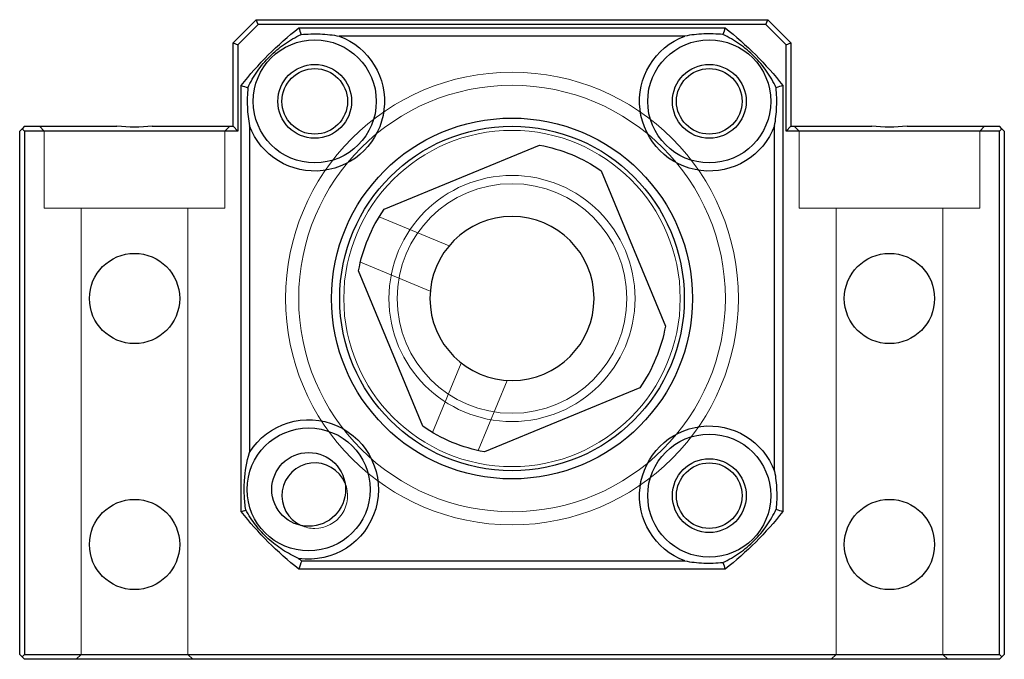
# Model space of a CAD drawing. Header units: millimetres. Extents: x 6289 to 6490, y 8112 to 8298.
# Tile 4 of 4: x 6430 to 6490, y 8189 to 8228. Entities that reach past the tile are written whole.
import ezdxf
from ezdxf.lldxf.tags import DXFTag

# ---------------------------------------------------------------- set-up
doc = ezdxf.new("R2010")
doc.units = ezdxf.units.MM
doc.layers.add('1', color=7, linetype='CONTINUOUS', true_color=0xffffff)
tags = doc.linetypes.add('DASHED', pattern=[25.72, 12.86, -12.86]).pattern_tags.tags
tags[6:7] = [DXFTag(74, 4), DXFTag(75, 0), DXFTag(340, '0'), DXFTag(46, 0.0), DXFTag(50, 0.0), DXFTag(44, 0.0), DXFTag(45, 0.0)]
tags[4:5] = [DXFTag(74, 4), DXFTag(75, 0), DXFTag(340, '0'), DXFTag(46, 0.0), DXFTag(50, 0.0), DXFTag(44, 0.0), DXFTag(45, 0.0)]

msp = doc.modelspace()

# ---------------------------------------------------------------- linework, layer by layer
at = {"layer": '1', "color": 7, "linetype": 'Continuous'}
for p, q in [((6442.618, 8226.859), (6444.032, 8228.273)), ((6444.156, 8227.973), (6442.918, 8226.735)), ((6444.156, 8227.973), (6444.032, 8228.273)), ((6444.032, 8228.273), (6475.204, 8228.273)), ((6475.079, 8227.973), (6444.156, 8227.973)), ((6475.079, 8227.973), (6475.204, 8228.273)), ((6476.318, 8226.735), (6475.079, 8227.973)), ((6475.204, 8228.273), (6476.618, 8226.859)), ((6446.628, 8227.773), (6472.608, 8227.773)), ((6470.146, 8227.273), (6449.09, 8227.273)), ((6442.618, 8221.773), (6442.618, 8226.859)), ((6442.618, 8226.859), (6442.918, 8226.735)), ((6442.918, 8226.735), (6442.918, 8221.473)), ((6476.318, 8226.735), (6476.618, 8226.859)), ((6476.318, 8221.473), (6476.318, 8226.735)), ((6476.618, 8226.859), (6476.618, 8221.773)), ((6443.118, 8198.283), (6443.118, 8224.264)), ((6476.118, 8224.264), (6476.118, 8198.283)), ((6443.618, 8221.801), (6443.618, 8201.874)), ((6475.618, 8200.745), (6475.618, 8221.801)), ((6429.768, 8221.623), (6429.618, 8221.473)), ((6429.618, 8189.573), (6429.618, 8221.473)), ((6429.918, 8221.773), (6429.768, 8221.623)), ((6429.768, 8221.623), (6429.918, 8221.473)), ((6429.918, 8221.773), (6435.546, 8221.773)), ((6429.918, 8221.473), (6429.918, 8189.573)), ((6442.918, 8221.473), (6429.918, 8221.473)), ((6437.69, 8221.773), (6442.618, 8221.773)), ((6442.618, 8221.773), (6442.918, 8221.473)), ((6476.318, 8221.473), (6476.618, 8221.773)), ((6489.318, 8221.473), (6476.318, 8221.473)), ((6476.618, 8221.773), (6481.546, 8221.773)), ((6483.69, 8221.773), (6489.318, 8221.773)), ((6489.468, 8221.623), (6489.318, 8221.773)), ((6489.318, 8221.473), (6489.468, 8221.623)), ((6489.318, 8189.573), (6489.318, 8221.473)), ((6489.618, 8221.473), (6489.468, 8221.623)), ((6489.618, 8221.473), (6489.618, 8189.573)), ((6451.828, 8216.711), (6461.298, 8220.623)), ((6465.055, 8219.063), (6468.968, 8209.593)), ((6454.181, 8203.483), (6450.268, 8212.954)), ((6467.408, 8205.836), (6457.937, 8201.923)), ((6446.802, 8195.273), (6470.146, 8195.273)), ((6472.608, 8194.773), (6446.628, 8194.773)), ((6429.618, 8189.573), (6429.768, 8189.423)), ((6429.768, 8189.423), (6429.918, 8189.573)), ((6429.768, 8189.423), (6429.918, 8189.273)), ((6429.918, 8189.573), (6489.318, 8189.573)), ((6489.468, 8189.423), (6489.318, 8189.573)), ((6489.318, 8189.273), (6489.468, 8189.423)), ((6489.468, 8189.423), (6489.618, 8189.573)), ((6489.318, 8189.273), (6429.918, 8189.273))]:
    msp.add_line(p, q, dxfattribs=at)
at = {"layer": '1', "color": 8, "linetype": 'DASHED', "lineweight": 5}
for p, q in [((6430.818, 8221.773), (6431.118, 8221.473)), ((6431.118, 8221.473), (6431.118, 8216.773)), ((6442.118, 8221.473), (6442.418, 8221.773)), ((6442.118, 8216.773), (6442.118, 8221.473)), ((6476.818, 8221.773), (6477.118, 8221.473)), ((6477.118, 8221.473), (6477.118, 8216.773)), ((6488.118, 8221.473), (6488.418, 8221.773)), ((6488.118, 8216.773), (6488.118, 8221.473)), ((6436.618, 8216.773), (6431.118, 8216.773)), ((6433.368, 8216.773), (6433.368, 8189.573)), ((6442.118, 8216.773), (6436.618, 8216.773)), ((6439.868, 8189.573), (6439.868, 8216.773)), ((6482.618, 8216.773), (6477.118, 8216.773)), ((6479.368, 8216.773), (6479.368, 8189.573)), ((6488.118, 8216.773), (6482.618, 8216.773)), ((6485.868, 8189.573), (6485.868, 8216.773)), ((6455.782, 8214.49), (6451.527, 8216.257)), ((6450.379, 8213.486), (6454.638, 8211.717)), ((6456.523, 8207.339), (6454.764, 8203.104)), ((6457.555, 8202), (6459.333, 8206.281)), ((6433.368, 8189.573), (6433.068, 8189.273)), ((6440.168, 8189.273), (6439.868, 8189.573)), ((6479.368, 8189.573), (6479.068, 8189.273)), ((6486.168, 8189.273), (6485.868, 8189.573))]:
    msp.add_line(p, q, dxfattribs=at)
at = {"layer": '1', "color": 7, "linetype": 'Continuous'}
for centre, radius in [((6447.597, 8223.294), 3.75), ((6471.639, 8223.294), 3.75), ((6447.597, 8223.294), 2.25), ((6471.639, 8223.294), 2.25), ((6447.597, 8223.294), 2), ((6471.639, 8223.294), 2), ((6459.618, 8211.273), 11), ((6459.618, 8211.273), 10.5), ((6436.618, 8211.273), 2.75), ((6482.618, 8211.273), 2.75), ((6447.229, 8199.633), 3.75), ((6471.639, 8199.252), 3.75), ((6447.229, 8199.633), 2.25), ((6471.639, 8199.252), 2.25), ((6471.639, 8199.252), 2), ((6436.618, 8196.273), 2.75), ((6482.618, 8196.273), 2.75)]:
    msp.add_circle(centre, radius, dxfattribs=at)
at = {"layer": '1', "color": 8, "linetype": 'DASHED', "lineweight": 5}
for radius in [13.8, 13, 10.25]:
    msp.add_circle((6459.618, 8211.273), radius, dxfattribs=at)
at = {"layer": '1', "color": 8, "linetype": 'DASHED', "lineweight": 5, "extrusion": (0, 0, -1)}
for radius in [13, 7.5, 7]:
    msp.add_circle((-6459.618, 8211.273), radius, dxfattribs=at)
at = {"layer": '1', "color": 7, "linetype": 'Continuous', "extrusion": (0, 0, -1)}
msp.add_circle((-6459.618, 8211.273), 5, dxfattribs=at)
for centre, radius, start, end in [((-6459.618, 8211.273), 21, 38.21321, 51.78679), ((-6447.597, 8223.294), 4.25, 110.56427, 339.43573), ((-6471.639, 8223.294), 4.25, 200.56427, 69.43573), ((-6459.618, 8211.273), 21, 128.21321, 141.78679), ((-6459.618, 8211.273), 9.5, 100.18862, 124.91482), ((-6459.618, 8211.273), 9.5, 10.18862, 34.91482), ((-6459.618, 8211.273), 9.5, 190.18862, 214.91482), ((-6447.229, 8199.633), 4.25, 31.83555, 278.34878), ((-6459.618, 8211.273), 9.5, 280.18862, 304.91482), ((-6471.639, 8199.252), 4.25, 290.56427, 159.43573), ((-6459.618, 8211.273), 21, 308.21321, 321.78679), ((-6459.618, 8211.273), 21, 218.21321, 231.78679)]:
    msp.add_arc(centre, radius, start, end, dxfattribs=at)
at = {"layer": '1', "color": 7, "linetype": 'Continuous'}
for centre, radius, start, end in [((6447.597, 8199.252), 2, 22.43811, 245.77875), ((6459.618, 8211.273), 20.5, 230.62002, 231.30526)]:
    msp.add_arc(centre, radius, start, end, dxfattribs=at)
at = {"layer": '1', "color": 8, "linetype": 'DASHED', "lineweight": 5}
for start, end in [(270, 22.43813), (245.77875, 270)]:
    msp.add_arc((6447.597, 8199.252), 2, start, end, dxfattribs=at)
at = {"layer": '1', "color": 7, "linetype": 'Continuous'}
for points, knots in [([(6443.524, 8224.122), (6443.688, 8224.472), (6443.879, 8224.808), (6444.211, 8225.287), (6444.33, 8225.443), (6444.582, 8225.746), (6444.717, 8225.894), (6445.134, 8226.312), (6445.435, 8226.562), (6446.076, 8227.008), (6446.419, 8227.203), (6446.769, 8227.367)], [0, 0, 0, 0, 0.25, 0.25, 0.375, 0.375, 0.5, 0.5, 0.75, 0.75, 1, 1, 1, 1]), ([(6446.769, 8227.367), (6447.157, 8227.406), (6447.544, 8227.418), (6448.319, 8227.386), (6448.709, 8227.342), (6449.09, 8227.273)], [0, 0, 0, 0, 0.5, 0.5, 1, 1, 1, 1]), ([(6472.467, 8227.367), (6472.079, 8227.406), (6471.691, 8227.418), (6470.916, 8227.386), (6470.527, 8227.342), (6470.146, 8227.273)], [0, 0, 0, 0, 0.5, 0.5, 1, 1, 1, 1]), ([(6475.712, 8224.122), (6475.548, 8224.472), (6475.357, 8224.808), (6475.025, 8225.287), (6474.906, 8225.443), (6474.654, 8225.746), (6474.519, 8225.894), (6474.101, 8226.312), (6473.801, 8226.562), (6473.159, 8227.008), (6472.817, 8227.203), (6472.467, 8227.367)], [0, 0, 0, 0, 0.25, 0.25, 0.375, 0.375, 0.5, 0.5, 0.75, 0.75, 1, 1, 1, 1]), ([(6443.524, 8224.122), (6443.485, 8223.733), (6443.474, 8223.34), (6443.506, 8222.566), (6443.549, 8222.182), (6443.618, 8221.801)], [0, 0, 0, 0, 0.5, 0.5, 1, 1, 1, 1]), ([(6475.618, 8221.801), (6475.687, 8222.182), (6475.73, 8222.566), (6475.762, 8223.34), (6475.751, 8223.733), (6475.712, 8224.122)], [0, 0, 0, 0, 0.5, 0.5, 1, 1, 1, 1]), ([(6443.398, 8198.38), (6443.352, 8198.672), (6443.321, 8198.966), (6443.293, 8199.56), (6443.296, 8199.861), (6443.355, 8200.748), (6443.46, 8201.32), (6443.618, 8201.874)], [0, 0, 0, 0, 0.25, 0.25, 0.5, 0.5, 1, 1, 1, 1]), ([(6475.618, 8200.745), (6475.687, 8200.364), (6475.73, 8199.981), (6475.762, 8199.207), (6475.751, 8198.814), (6475.712, 8198.424)], [0, 0, 0, 0, 0.5, 0.5, 1, 1, 1, 1]), ([(6472.467, 8195.18), (6472.817, 8195.343), (6473.159, 8195.539), (6473.801, 8195.985), (6474.101, 8196.235), (6474.519, 8196.653), (6474.654, 8196.8), (6474.906, 8197.104), (6475.025, 8197.259), (6475.357, 8197.739), (6475.548, 8198.074), (6475.712, 8198.424)], [0, 0, 0, 0, 0.25, 0.25, 0.5, 0.5, 0.625, 0.625, 0.75, 0.75, 1, 1, 1, 1]), ([(6446.611, 8195.428), (6446.278, 8195.575), (6445.952, 8195.75), (6445.332, 8196.15), (6445.038, 8196.375), (6444.625, 8196.752), (6444.491, 8196.885), (6444.236, 8197.161), (6444.116, 8197.304), (6443.774, 8197.744), (6443.574, 8198.054), (6443.398, 8198.38)], [0, 0, 0, 0, 0.25, 0.25, 0.5, 0.5, 0.625, 0.625, 0.75, 0.75, 1, 1, 1, 1]), ([(6470.146, 8195.273), (6470.527, 8195.204), (6470.916, 8195.16), (6471.691, 8195.129), (6472.079, 8195.141), (6472.467, 8195.18)], [0, 0, 0, 0, 0.5, 0.5, 1, 1, 1, 1])]:
    msp.add_open_spline(points, degree=3, knots=knots, dxfattribs=at)
for points in [[(6446.628, 8227.773), (6446.674, 8227.638), (6446.722, 8227.502), (6446.769, 8227.367)], [(6472.608, 8227.773), (6472.561, 8227.638), (6472.514, 8227.502), (6472.467, 8227.367)], [(6443.118, 8224.264), (6443.253, 8224.217), (6443.389, 8224.17), (6443.524, 8224.122)], [(6476.118, 8224.264), (6475.982, 8224.217), (6475.847, 8224.17), (6475.712, 8224.122)], [(6437.69, 8221.773), (6436.975, 8221.707), (6436.26, 8221.707), (6435.546, 8221.773)], [(6483.69, 8221.773), (6482.975, 8221.707), (6482.26, 8221.707), (6481.546, 8221.773)], [(6475.712, 8198.424), (6475.847, 8198.377), (6475.982, 8198.33), (6476.118, 8198.283)], [(6443.118, 8198.283), (6443.211, 8198.315), (6443.305, 8198.348), (6443.398, 8198.38)], [(6446.802, 8195.273), (6446.743, 8195.107), (6446.685, 8194.94), (6446.628, 8194.773)], [(6472.467, 8195.18), (6472.514, 8195.044), (6472.561, 8194.909), (6472.608, 8194.773)]]:
    msp.add_open_spline(points, degree=3, dxfattribs=at)
at = {"layer": '1', "color": 8, "linetype": 'DASHED', "lineweight": 5}
for points in [[(6482.622, 8208.523), (6482.752, 8208.523), (6482.879, 8208.533), (6483.004, 8208.55)], [(6482.622, 8193.523), (6482.752, 8193.523), (6482.879, 8193.533), (6483.004, 8193.55)]]:
    msp.add_open_spline(points, degree=3, dxfattribs=at)

doc.saveas('drawing.dxf')
